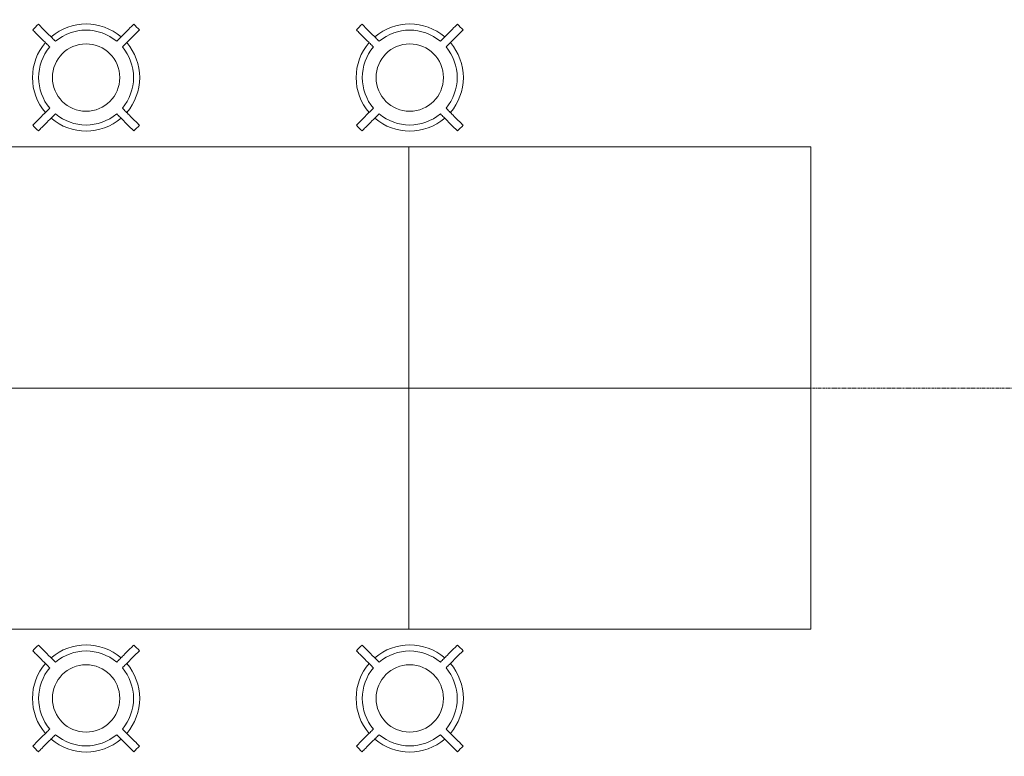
# Model space of a CAD drawing. Header units: millimetres. Extents: x -281 to 121694, y -16481 to 65128.
# Tile 143 of 256: x 12748 to 16422, y 42225 to 44975. Entities that reach past the tile are written whole.
import ezdxf

# ---------------------------------------------------------------- set-up
doc = ezdxf.new("R2010")
doc.units = ezdxf.units.MM
doc.linetypes.add('Grid Line', pattern=[12, 6, -2, 2, -2])
for name, color, linetype, lineweight in [('A--L$01A__Algemeen', 7, 'Continuous', 5), ('A--L$07A__Stramien', 1, 'Continuous', 5), ('A--L82__LosseGebruikersInvent', 1, 'Continuous', 5)]:
    doc.layers.add(name, color=color, linetype=linetype, lineweight=lineweight)

# ---------------------------------------------------------------- blocks, each defined once
blk = doc.blocks.new('NLRS_82_FU_UN_lab en spoel tafels_gen_kad - labtafel zonder onderkast dxbxh 900x1500x950-49224559-L_80_ 13')
at = {"layer": 'A--L$01A__Algemeen'}
for p, q in [((750, 262.7), (-750, 262.7)), ((-750, 262.7), (-750, -637.3)), ((750, -637.3), (750, 262.7)), ((-750, -637.3), (750, -637.3))]:
    blk.add_line(p, q, dxfattribs=at)
blk = doc.blocks.new('NLRS_82_FU_UN_lab en spoel tafels_gen_kad - labtafel zonder onderkast dxbxh 900x1500x950-V268-L_80_ 13')
at = {"layer": 'A--L$01A__Algemeen'}
for p, q in [((750, 637.3), (-750, 637.3)), ((-750, 637.3), (-750, -262.7)), ((750, -262.7), (750, 637.3)), ((-750, -262.7), (750, -262.7))]:
    blk.add_line(p, q, dxfattribs=at)
blk = doc.blocks.new('NLRS_82_FU_LB_kruk za_emeco_cpz - NLRS_82_FU_LB_kruk za_emeco_cpz_776 hoog-51084104-L_80_ 13')
at = {"layer": 'A--L82__LosseGebruikersInvent'}
for radius, start, end in [(266.9, 131.7779, 138.2221), (200, 49.3282, 130.6718), (266.9, 41.7779, 48.2221), (177.1, 49.8587, 130.1413), (200, 139.3153, 180), (177.1, 139.8587, 180), (125.7, 360, 180), (177.1, 360, 40.1413), (200, 0, 40.6847), (177.1, 180, 220.1413), (125.7, 180, 360), (177.1, 319.8587, 360), (200, 180, 220.6847), (200, 319.3153, 360), (177.1, 229.8587, 310.1413), (266.9, 221.7779, 228.2221), (200, 229.3282, 310.6718), (266.9, 311.7779, 318.2221)]:
    blk.add_arc((0, 0), radius, start, end, dxfattribs=at)
for points, knots in [([(-114.2, 135.4), (-118.4, 139.6), (-131.2, 152.4), (-152.4, 173.6), (-169.3, 190.5), (-177.8, 199)], [-1, -1, -1, -1, -0.8, -0.4, 0, 0, 0, 0]), ([(177.8, 199), (173.6, 194.8), (160.8, 182.1), (143.9, 165.1), (129, 150.2), (120.5, 141.8), (116.3, 137.5), (114.2, 135.4)], [-1, -1, -1, -1, -0.8, -0.4, -0.2, -0.1, 0, 0, 0, 0]), ([(-199, 177.8), (-194.8, 173.6), (-182.1, 160.8), (-165.1, 143.9), (-150.2, 129), (-141.8, 120.5), (-137.5, 116.3), (-135.4, 114.2)], [-1, -1, -1, -1, -0.8, -0.4, -0.2, -0.1, 0, 0, 0, 0]), ([(135.4, 114.2), (139.6, 118.4), (152.4, 131.2), (173.6, 152.4), (190.5, 169.3), (199, 177.8)], [-1, -1, -1, -1, -0.8, -0.4, 0, 0, 0, 0]), ([(-135.4, -114.2), (-139.6, -118.4), (-152.4, -131.2), (-173.6, -152.4), (-190.5, -169.3), (-199, -177.8)], [-1, -1, -1, -1, -0.8, -0.4, 0, 0, 0, 0]), ([(-177.8, -199), (-173.6, -194.8), (-160.8, -182.1), (-143.9, -165.1), (-129, -150.2), (-120.5, -141.8), (-116.3, -137.5), (-114.2, -135.4)], [-1, -1, -1, -1, -0.8, -0.4, -0.2, -0.1, 0, 0, 0, 0]), ([(114.2, -135.4), (118.4, -139.6), (131.2, -152.4), (152.4, -173.6), (169.3, -190.5), (177.8, -199)], [-1, -1, -1, -1, -0.8, -0.4, 0, 0, 0, 0]), ([(199, -177.8), (194.8, -173.6), (182.1, -160.8), (165.1, -143.9), (150.2, -129), (141.8, -120.5), (137.5, -116.3), (135.4, -114.2)], [-1, -1, -1, -1, -0.8, -0.4, -0.2, -0.1, 0, 0, 0, 0])]:
    blk.add_open_spline(points, degree=3, knots=knots, dxfattribs=at)
blk = doc.blocks.new('NLRS_82_FU_LB_kruk za_emeco_cpz - NLRS_82_FU_LB_kruk za_emeco_cpz_776 hoog-49409176-L_80_ 13')
at = {"layer": 'A--L82__LosseGebruikersInvent'}
for radius, start, end in [(266.9, 131.7779, 138.2221), (200, 49.3282, 130.6718), (266.9, 41.7779, 48.2221), (177.1, 49.8587, 130.1413), (200, 139.3153, 180), (177.1, 139.8587, 180), (125.7, 360, 180), (177.1, 360, 40.1413), (200, 360, 40.6847), (200, 180, 220.6847), (125.7, 180, 360), (177.1, 319.8587, 360), (200, 319.3153, 360), (177.1, 180, 220.1413), (177.1, 229.8587, 310.1413), (266.9, 221.7779, 228.2221), (200, 229.3282, 310.6718), (266.9, 311.7779, 318.2221)]:
    blk.add_arc((0, 0), radius, start, end, dxfattribs=at)
for points, knots in [([(-114.2, 135.4), (-118.4, 139.6), (-131.2, 152.4), (-152.4, 173.6), (-169.3, 190.5), (-177.8, 199)], [-1, -1, -1, -1, -0.8, -0.4, 0, 0, 0, 0]), ([(177.8, 199), (173.6, 194.8), (160.8, 182.1), (143.9, 165.1), (129, 150.2), (120.5, 141.8), (116.3, 137.5), (114.2, 135.4)], [-1, -1, -1, -1, -0.8, -0.4, -0.2, -0.1, 0, 0, 0, 0]), ([(-199, 177.8), (-194.8, 173.6), (-182.1, 160.8), (-165.1, 143.9), (-150.2, 129), (-141.8, 120.5), (-137.5, 116.3), (-135.4, 114.2)], [-1, -1, -1, -1, -0.8, -0.4, -0.2, -0.1, 0, 0, 0, 0]), ([(135.4, 114.2), (139.6, 118.4), (152.4, 131.2), (173.6, 152.4), (190.5, 169.3), (199, 177.8)], [-1, -1, -1, -1, -0.8, -0.4, 0, 0, 0, 0]), ([(-135.4, -114.2), (-139.6, -118.4), (-152.4, -131.2), (-173.6, -152.4), (-190.5, -169.3), (-199, -177.8)], [-1, -1, -1, -1, -0.8, -0.4, 0, 0, 0, 0]), ([(-177.8, -199), (-173.6, -194.8), (-160.8, -182.1), (-143.9, -165.1), (-129, -150.2), (-120.5, -141.8), (-116.3, -137.5), (-114.2, -135.4)], [-1, -1, -1, -1, -0.8, -0.4, -0.2, -0.1, 0, 0, 0, 0]), ([(114.2, -135.4), (118.4, -139.6), (131.2, -152.4), (152.4, -173.6), (169.3, -190.5), (177.8, -199)], [-1, -1, -1, -1, -0.8, -0.4, 0, 0, 0, 0]), ([(199, -177.8), (194.8, -173.6), (182.1, -160.8), (165.1, -143.9), (150.2, -129), (141.8, -120.5), (137.5, -116.3), (135.4, -114.2)], [-1, -1, -1, -1, -0.8, -0.4, -0.2, -0.1, 0, 0, 0, 0])]:
    blk.add_open_spline(points, degree=3, knots=knots, dxfattribs=at)

msp = doc.modelspace()

# ---------------------------------------------------------------- linework, layer by layer
at = {"layer": 'A--L$07A__Stramien', "linetype": 'Grid Line'}
msp.add_line((100373, 43600), (-281.1, 43600), dxfattribs=at)

# ---------------------------------------------------------------- block references
at = {"layer": 'A--L82__LosseGebruikersInvent'}
for name, p in [('NLRS_82_FU_LB_kruk za_emeco_cpz - NLRS_82_FU_LB_kruk za_emeco_cpz_776 hoog-51084104-L_80_ 13', (12995.3, 44759)), ('NLRS_82_FU_LB_kruk za_emeco_cpz - NLRS_82_FU_LB_kruk za_emeco_cpz_776 hoog-51084104-L_80_ 13', (14203, 44759)), ('NLRS_82_FU_UN_lab en spoel tafels_gen_kad - labtafel zonder onderkast dxbxh 900x1500x950-V268-L_80_ 13', (13449.9, 43862.7)), ('NLRS_82_FU_UN_lab en spoel tafels_gen_kad - labtafel zonder onderkast dxbxh 900x1500x950-V268-L_80_ 13', (14949.9, 43862.7)), ('NLRS_82_FU_UN_lab en spoel tafels_gen_kad - labtafel zonder onderkast dxbxh 900x1500x950-49224559-L_80_ 13', (13449.9, 43337.3)), ('NLRS_82_FU_UN_lab en spoel tafels_gen_kad - labtafel zonder onderkast dxbxh 900x1500x950-49224559-L_80_ 13', (14949.9, 43337.3)), ('NLRS_82_FU_LB_kruk za_emeco_cpz - NLRS_82_FU_LB_kruk za_emeco_cpz_776 hoog-49409176-L_80_ 13', (12995.3, 42441)), ('NLRS_82_FU_LB_kruk za_emeco_cpz - NLRS_82_FU_LB_kruk za_emeco_cpz_776 hoog-49409176-L_80_ 13', (14203, 42441))]:
    msp.add_blockref(name, p, dxfattribs=at)

doc.saveas('drawing.dxf')
